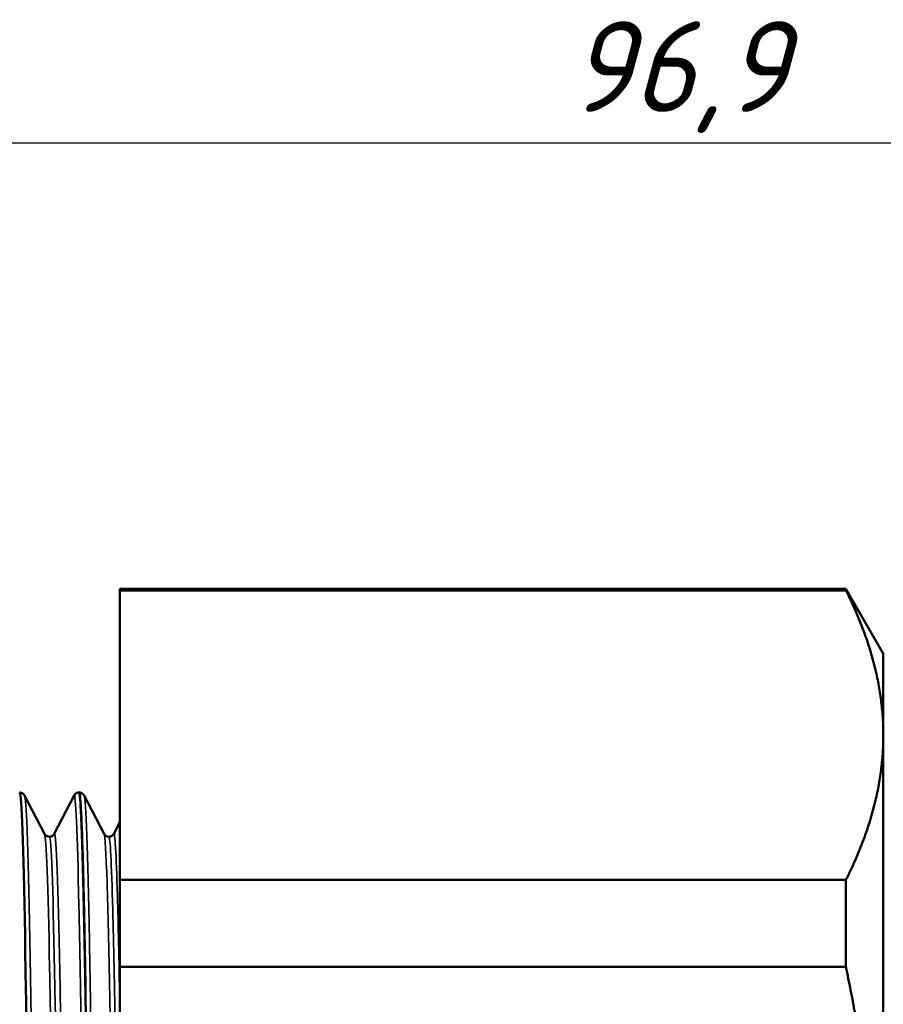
# Model space of a CAD drawing. Header units: millimetres. Extents: x 0 to 835, y -69 to 420.
# Tile 10 of 30: x 64 to 97, y 176 to 215. Entities that reach past the tile are written whole.
import ezdxf

# ---------------------------------------------------------------- set-up
doc = ezdxf.new("R2010")
doc.units = ezdxf.units.MM
for name, color, linetype, lineweight in [('Видимые тонкие (ГОСТ)', 7, 'Continuous', 35), ('Видимый контур (ГОСТ)', 7, 'Continuous', 50), ('Размер (ГОСТ)', 7, 'Continuous', 25)]:
    doc.layers.add(name, color=color, linetype=linetype, lineweight=lineweight)
doc.styles.add('Обычный текст (ГОСТ)', font='GOST Common Italic.ttf')
doc.dimstyles.new('Обычный (ГОСТ)', dxfattribs={"dimtxt": 3.5, "dimasz": 3.5, "dimexe": 1, "dimexo": 0, "dimgap": 0.5, "dimtad": 1, "dimrnd": 1e-08, "dimtxsty": 'Обычный текст (ГОСТ)', "dimblk": 'Filled-1', "dimcen": 0.09, "dimdle": 15, "dimclrd": 256, "dimclre": 256, "dimclrt": 256, "dimazin": 2, "dimtfac": 0.714286, "dimtdec": 3, "dimtmove": 0, "dimatfit": 3, "dimfxl": 1, "dimtolj": 1, "dimlwd": 25, "dimlwe": 25, "dimarcsym": 0})

# ---------------------------------------------------------------- blocks, each defined once
blk = doc.blocks.new('Filled-1')
at = {"color": 0}
for p, q in [((0, 0), (-1, 0.143)), ((-1, 0.143), (-1, -0.143)), ((-1, 0), (0, 0)), ((-1, -0.143), (0, 0))]:
    blk.add_line(p, q, dxfattribs=at)
at = {"color": 0, "flags": 128}
blk.add_lwpolyline([(-1, -0.143), (0, 0), (-1, 0.143), (-1, -0.143)], dxfattribs=at)
at = {"color": 0}
blk.add_solid([(-1, -0.143), (0, 0), (-1, 0.143), (-1, -0.143)], dxfattribs=at)
blk = doc.blocks.new('*D9')
at = {"layer": 'Defpoints', "color": 0, "linetype": 'Continuous', "transparency": 16777216}
for p in [(137.436, 209.763), (40.536, 182.525), (137.436, 176.503)]:
    blk.add_point(p, dxfattribs=at)
at = {"layer": 'Размер (ГОСТ)', "linetype": 'Continuous', "lineweight": 25, "transparency": 16777216}
for p, q in [((40.536, 182.525), (40.536, 210.763)), ((137.436, 176.503), (137.436, 210.763)), ((44.036, 209.763), (133.936, 209.763))]:
    blk.add_line(p, q, dxfattribs=at)
at = {"layer": 'Размер (ГОСТ)', "linetype": 'Continuous', "lineweight": 25, "transparency": 16777216, "xscale": 3.5, "yscale": 3.5, "zscale": 3.5, "rotation": 180}
blk.add_blockref('Filled-1', (40.536, 209.763), dxfattribs=at)
at = {"layer": 'Размер (ГОСТ)', "linetype": 'Continuous', "lineweight": 25, "transparency": 16777216, "xscale": 3.5, "yscale": 3.5, "zscale": 3.5}
blk.add_blockref('Filled-1', (137.436, 209.763), dxfattribs=at)
at = {"layer": 'Размер (ГОСТ)', "linetype": 'Continuous', "lineweight": 25, "transparency": 16777216, "insert": (84.757, 214.463), "char_height": 3.5, "attachment_point": 1, "style": 'Обычный текст (ГОСТ)'}
blk.add_mtext('\\A1;96,9', dxfattribs=at)

msp = doc.modelspace()

# ---------------------------------------------------------------- linework, layer by layer
at = {"layer": 'Видимые тонкие (ГОСТ)'}
for points, knots in [([(66.8209, 112.5215), (66.7661, 112.6335), (66.7113, 113.961), (66.6564, 116.3983), (66.5898, 119.3626), (66.5231, 123.9601), (66.4564, 129.5338), (66.3898, 135.0984), (66.3233, 141.6196), (66.2567, 148.1685), (66.1902, 154.7082), (66.1237, 161.2565), (66.0573, 166.883), (65.9909, 172.503), (65.9245, 177.1872), (65.8581, 180.2715), (65.7957, 183.1695), (65.7333, 184.647), (65.6709, 184.5315)], [48.7142094, 48.7142094, 48.7142094, 48.7142094, 49.163542, 49.163542, 49.163542, 49.7100074, 49.7100074, 49.7100074, 50.2555731, 50.2555731, 50.2555731, 50.8003712, 50.8003712, 50.8003712, 51.3445315, 51.3445315, 51.3445315, 51.855802, 51.855802, 51.855802, 51.855802]), ([(64.911, 112.523), (64.8954, 112.4912), (64.8798, 112.557), (64.8642, 112.7227), (64.7961, 113.4468), (64.7279, 116.0776), (64.6598, 120.2231), (64.5931, 124.2772), (64.5265, 129.7661), (64.4599, 135.9064), (64.3933, 142.0371), (64.3268, 148.7993), (64.2603, 155.2305), (64.1938, 161.6533), (64.1274, 167.7274), (64.0609, 172.5907), (63.9916, 177.666), (63.9222, 181.4035), (63.8529, 183.2276), (63.8223, 184.0337), (63.7916, 184.4657), (63.761, 184.5238)], [48.6751629, 48.6751629, 48.6751629, 48.6751629, 48.8029162, 48.8029162, 48.8029162, 49.3613622, 49.3613622, 49.3613622, 49.9074868, 49.9074868, 49.9074868, 50.4527596, 50.4527596, 50.4527596, 50.9973121, 50.9973121, 50.9973121, 51.5656051, 51.5656051, 51.5656051, 51.8167555, 51.8167555, 51.8167555, 51.8167555]), ([(67.211, 112.5234), (67.161, 112.4337), (67.1111, 113.3455), (67.0612, 115.211), (66.9948, 117.693), (66.9284, 121.8559), (66.8619, 127.1092), (66.7955, 132.3612), (66.7291, 138.6878), (66.6627, 145.1923), (66.5964, 151.695), (66.53, 158.3568), (66.4636, 164.2336), (66.3962, 170.1998), (66.3288, 175.3386), (66.2614, 178.9004), (66.1947, 182.4251), (66.1281, 184.3959), (66.0614, 184.5311), (66.0612, 184.5314), (66.0611, 184.5317), (66.061, 184.5319)], [42.3919776, 42.3919776, 42.3919776, 42.3919776, 42.8011201, 42.8011201, 42.8011201, 43.3454402, 43.3454402, 43.3454402, 43.8896123, 43.8896123, 43.8896123, 44.4336444, 44.4336444, 44.4336444, 44.9859469, 44.9859469, 44.9859469, 45.532475, 45.532475, 45.532475, 45.5335702, 45.5335702, 45.5335702, 45.5335702]), ([(67.4363, 176.5727), (67.4062, 178.228), (67.3761, 179.6028), (67.3461, 180.6452), (67.2977, 182.3223), (67.2493, 183.135), (67.2009, 183.0476)], [44.9304383, 44.9304383, 44.9304383, 44.9304383, 45.17689728, 45.17689728, 45.17689728, 45.57345236, 45.57345236, 45.57345236, 45.57345236]), ([(65.681, 114.0028), (65.632, 113.9145), (65.583, 114.7487), (65.5341, 116.4663), (65.4667, 118.8305), (65.3993, 122.8616), (65.3319, 127.9716), (65.2646, 133.0729), (65.1973, 139.2337), (65.13, 145.5582), (65.0628, 151.8735), (64.9956, 158.3329), (64.9284, 163.9997), (64.8613, 169.6596), (64.7942, 174.5118), (64.7271, 177.8545), (64.6617, 181.1113), (64.5963, 182.9251), (64.531, 183.053)], [48.6743272, 48.6743272, 48.6743272, 48.6743272, 49.0756349, 49.0756349, 49.0756349, 49.6280164, 49.6280164, 49.6280164, 50.1794581, 50.1794581, 50.1794581, 50.7300964, 50.7300964, 50.7300964, 51.2800657, 51.2800657, 51.2800657, 51.8159199, 51.8159199, 51.8159199, 51.8159199]), ([(65.8659, 114.1152), (65.8283, 114.1167), (65.7906, 114.6585), (65.7529, 115.7349), (65.6854, 117.6628), (65.618, 121.3001), (65.5505, 126.1153), (65.4831, 130.922), (65.4158, 136.8876), (65.3484, 143.1429), (65.2812, 149.3889), (65.2139, 155.9046), (65.1466, 161.7434), (65.0795, 167.5749), (65.0123, 172.7137), (64.9451, 176.4148), (64.8777, 180.1306), (64.8102, 182.3858), (64.7428, 182.8508), (64.7338, 182.9125), (64.7249, 182.9427), (64.7159, 182.9417)], [48.6946861, 48.6946861, 48.6946861, 48.6946861, 49.0034474, 49.0034474, 49.0034474, 49.5564298, 49.5564298, 49.5564298, 50.1084528, 50.1084528, 50.1084528, 50.6596536, 50.6596536, 50.6596536, 51.210167, 51.210167, 51.210167, 51.7628821, 51.7628821, 51.7628821, 51.8362788, 51.8362788, 51.8362788, 51.8362788]), ([(66.0509, 114.0055), (66.0121, 114.0819), (65.9733, 114.7336), (65.9345, 115.9488), (65.8671, 118.06), (65.7997, 121.8659), (65.7323, 126.8112), (65.665, 131.7479), (65.5977, 137.805), (65.5304, 144.1015), (65.4632, 150.3887), (65.396, 156.8954), (65.3288, 162.678), (65.2617, 168.4535), (65.1946, 173.4893), (65.1275, 177.0567), (65.0601, 180.638), (64.9927, 182.7283), (64.9253, 183.0231), (64.9172, 183.0587), (64.9091, 183.0681), (64.9009, 183.0516)], [48.715045, 48.715045, 48.715045, 48.715045, 49.0330614, 49.0330614, 49.0330614, 49.585521, 49.585521, 49.585521, 50.1370301, 50.1370301, 50.1370301, 50.6877255, 50.6877255, 50.6877255, 51.2377416, 51.2377416, 51.2377416, 51.7898908, 51.7898908, 51.7898908, 51.8566377, 51.8566377, 51.8566377, 51.8566377]), ([(67.4363, 144.9687), (67.4101, 147.4238), (67.384, 149.9059), (67.3578, 152.3592), (67.2878, 158.921), (67.2178, 165.2553), (67.1478, 170.3693), (67.0804, 175.2963), (67.013, 179.0766), (66.9456, 181.1584), (66.9074, 182.3378), (66.8692, 182.97), (66.831, 183.0451)], [43.879094, 43.879094, 43.879094, 43.879094, 44.0935403, 44.0935403, 44.0935403, 44.6670993, 44.6670993, 44.6670993, 45.2196783, 45.2196783, 45.2196783, 45.5327346, 45.5327346, 45.5327346, 45.5327346]), ([(67.4363, 162.6347), (67.4136, 164.5816), (67.3909, 166.4478), (67.3682, 168.1985), (67.3007, 173.4054), (67.2332, 177.5764), (67.1657, 180.1014), (67.1158, 181.9696), (67.0659, 182.9325), (67.0159, 182.9386)], [44.4047662, 44.4047662, 44.4047662, 44.4047662, 44.5907427, 44.5907427, 44.5907427, 45.1438617, 45.1438617, 45.1438617, 45.5530935, 45.5530935, 45.5530935, 45.5530935])]:
    msp.add_open_spline(points, degree=3, knots=knots, dxfattribs=at)
at = {"layer": 'Видимый контур (ГОСТ)'}
for p, q in [((67.4363, 192.4613), (67.4363, 192.5254)), ((95.4929, 192.5254), (67.4363, 192.5254)), ((95.4929, 192.4613), (67.4363, 192.4613)), ((67.4363, 192.4613), (67.4363, 181.2715)), ((95.4929, 192.5254), (95.4929, 192.4613)), ((96.9363, 190.0254), (95.4929, 192.5254)), ((96.9363, 186.8664), (96.9363, 190.0254)), ((96.9363, 164.4067), (96.9363, 186.8664)), ((65.8699, 184.6554), (65.8619, 184.6554)), ((63.761, 184.5319), (64.531, 183.0531)), ((64.9009, 183.0531), (65.6709, 184.5319)), ((66.061, 184.5319), (66.831, 183.0531)), ((67.2009, 183.0531), (67.4363, 183.5051)), ((95.4929, 181.2715), (67.4363, 181.2715)), ((67.4363, 177.914), (67.4363, 181.2715)), ((95.4929, 181.2715), (95.4929, 177.914)), ((95.4929, 177.914), (67.4363, 177.914)), ((67.4363, 177.914), (67.4363, 150.8994))]:
    msp.add_line(p, q, dxfattribs=at)
for points, weights in [([(96.9363, 186.8664), (96.9363, 189.582), (95.4929, 192.4613)], [1, 1.02240655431, 1.01475039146]), ([(95.4929, 181.2715), (96.9363, 184.1507), (96.9363, 186.8664)], [1.01475039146, 1.02240655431, 1]), ([(96.9363, 164.4067), (96.9363, 170.9629), (95.4929, 177.914)], [1, 1.02240655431, 1.01475039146])]:
    msp.add_rational_spline(points, weights, degree=2, dxfattribs=at)
for points, knots in [([(64.7201, 112.4034), (64.6835, 112.4032), (64.6469, 112.9376), (64.6104, 114.0024), (64.5437, 115.9429), (64.477, 119.6393), (64.4104, 124.5638), (64.3438, 129.4797), (64.2773, 135.605), (64.2107, 142.0676), (64.1443, 148.5206), (64.0778, 155.2911), (64.0114, 161.4179), (63.945, 167.5371), (63.8786, 172.9966), (63.8123, 177.0232), (63.7456, 181.0666), (63.679, 183.653), (63.6123, 184.4133), (63.5982, 184.5745), (63.5841, 184.6535), (63.5699, 184.6517)], [48.6942863, 48.6942863, 48.6942863, 48.6942863, 48.9940595, 48.9940595, 48.9940595, 49.540389, 49.540389, 49.540389, 50.0857791, 50.0857791, 50.0857791, 50.6303619, 50.6303619, 50.6303619, 51.1742678, 51.1742678, 51.1742678, 51.7204443, 51.7204443, 51.7204443, 51.8362788, 51.8362788, 51.8362788, 51.8362788]), ([(63.5701, 184.6554), (63.6161, 184.6536), (63.6589, 184.6357), (63.7128, 184.5986), (63.7286, 184.5805), (63.7496, 184.5526), (63.756, 184.5415), (63.761, 184.5319)], [0, 0, 0, 0, 0.026788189, 0.026788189, 0.051278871, 0.051278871, 0.073344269, 0.073344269, 0.073344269, 0.073344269]), ([(65.6709, 184.5319), (65.679, 184.5474), (65.6899, 184.5674), (65.7293, 184.6057), (65.7476, 184.6202), (65.7968, 184.6448), (65.8288, 184.6541), (65.8618, 184.6554)], [0, 0, 0, 0, 0.035600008, 0.035600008, 0.054155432, 0.054155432, 0.07338036, 0.07338036, 0.07338036, 0.07338036]), ([(65.8618, 184.6484), (65.886, 184.6513), (65.9102, 184.4198), (65.9344, 183.9505), (66.0007, 182.6628), (66.0671, 179.5883), (66.1335, 175.1625), (66.1998, 170.737), (66.2662, 164.973), (66.3326, 158.687), (66.3989, 152.4015), (66.4653, 145.612), (66.5317, 139.2802), (66.598, 132.9487), (66.6644, 127.093), (66.7307, 122.5421), (66.7971, 117.9916), (66.8634, 114.7587), (66.9298, 113.3013), (66.9572, 112.6999), (66.9845, 112.4015), (67.0119, 112.4031)], [-51.8366787, -51.8366787, -51.8366787, -51.8366787, -51.6384252, -51.6384252, -51.6384252, -51.0944841, -51.0944841, -51.0944841, -50.5505815, -50.5505815, -50.5505815, -50.0067169, -50.0067169, -50.0067169, -49.4628897, -49.4628897, -49.4628897, -48.9190996, -48.9190996, -48.9190996, -48.6946861, -48.6946861, -48.6946861, -48.6946861]), ([(67.0201, 112.3962), (67.0142, 112.3955), (67.0082, 112.4091), (67.0023, 112.4373), (66.9359, 112.7529), (66.8696, 114.8905), (66.8032, 118.5472), (66.7368, 122.2028), (66.6705, 127.3662), (66.6041, 133.3063), (66.5378, 139.2448), (66.4714, 145.9424), (66.4051, 152.4513), (66.3388, 158.9586), (66.2724, 165.2587), (66.2061, 170.4603), (66.1395, 175.6893), (66.0728, 179.7928), (66.0061, 182.1846), (65.9607, 183.8127), (65.9153, 184.6444), (65.8699, 184.6491)], [42.411101, 42.411101, 42.411101, 42.411101, 42.4596928, 42.4596928, 42.4596928, 43.0036699, 43.0036699, 43.0036699, 43.5474943, 43.5474943, 43.5474943, 44.091174, 44.091174, 44.091174, 44.634717, 44.634717, 44.634717, 45.1811232, 45.1811232, 45.1811232, 45.5530935, 45.5530935, 45.5530935, 45.5530935]), ([(65.8701, 184.6554), (65.9161, 184.6536), (65.9589, 184.6357), (66.0128, 184.5986), (66.0286, 184.5805), (66.0496, 184.5526), (66.056, 184.5415), (66.061, 184.5319)], [0, 0, 0, 0, 0.026788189, 0.026788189, 0.051278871, 0.051278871, 0.073344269, 0.073344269, 0.073344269, 0.073344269]), ([(64.531, 183.0531), (64.5367, 183.0421), (64.5453, 183.0251), (64.5829, 182.9892), (64.601, 182.9751), (64.6506, 182.9518), (64.6831, 182.9434), (64.7159, 182.9434)], [0, 0, 0, 0, 0.036022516, 0.036022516, 0.054885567, 0.054885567, 0.074461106, 0.074461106, 0.074461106, 0.074461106]), ([(64.7159, 182.9434), (64.7616, 182.9434), (64.8055, 182.9603), (64.8582, 182.9953), (64.8729, 183.0119), (64.8921, 183.0368), (64.8972, 183.046), (64.9009, 183.0531)], [0, 0, 0, 0, 0.027256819, 0.027256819, 0.051303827, 0.051303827, 0.07442969, 0.07442969, 0.07442969, 0.07442969]), ([(66.831, 183.0531), (66.8367, 183.0421), (66.8453, 183.0251), (66.8829, 182.9892), (66.901, 182.9751), (66.9506, 182.9518), (66.9831, 182.9434), (67.0159, 182.9434)], [0, 0, 0, 0, 0.036022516, 0.036022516, 0.054885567, 0.054885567, 0.074461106, 0.074461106, 0.074461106, 0.074461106]), ([(67.0159, 182.9434), (67.0616, 182.9434), (67.1055, 182.9603), (67.1582, 182.9953), (67.1729, 183.0119), (67.1921, 183.0368), (67.1972, 183.046), (67.2009, 183.0531)], [0, 0, 0, 0, 0.027256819, 0.027256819, 0.051303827, 0.051303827, 0.07442969, 0.07442969, 0.07442969, 0.07442969])]:
    msp.add_open_spline(points, degree=3, knots=knots, dxfattribs=at)

# ---------------------------------------------------------------- dimensions: what is measured, and where the dimension line sits
at = {"layer": 'Размер (ГОСТ)', "linetype": 'Continuous', "lineweight": 25}
dim = msp.add_linear_dim(base=(137.4363, 209.7627), p1=(40.5363, 182.5254), p2=(137.4363, 176.5035), angle=180, dimstyle='Обычный (ГОСТ)', override={"dimgap": 0.5, "dimdec": 2, "dimtol": 0, "dimlim": 0, "dimtp": 0, "dimtm": 0, "dimtdec": 3, "dimtofl": 0, "dimatfit": 1}, dxfattribs=at)
dim.commit()
dim.dimension.update_dxf_attribs({"geometry": '*D9', "text_midpoint": (88.9863, 209.7627), "dimtype": 160})

doc.saveas('drawing.dxf')
